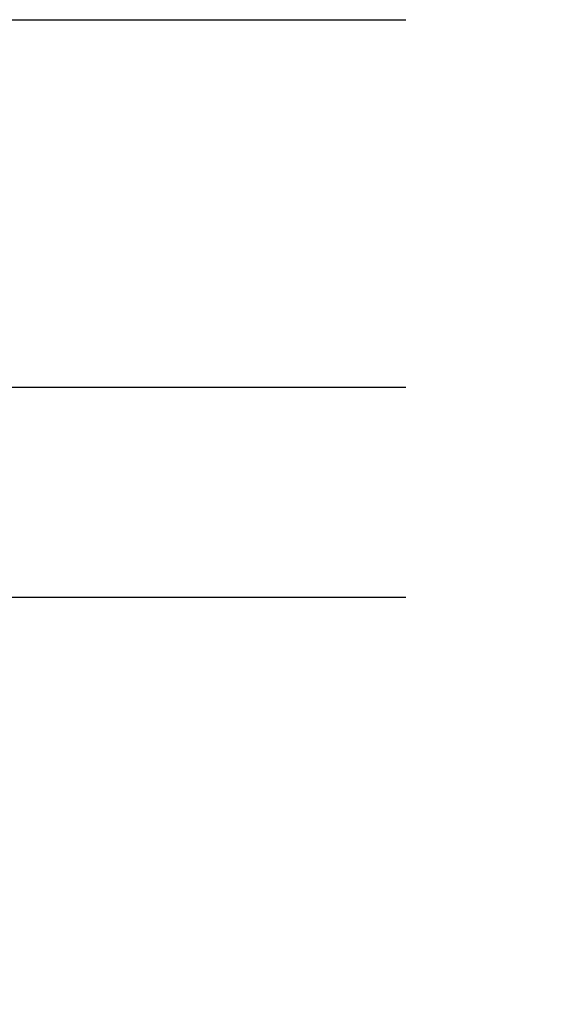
# Model space of a CAD drawing. Header units: metres. Extents: x 63115 to 703450, y -261936 to -53969.
# Tile 246 of 256: x 167448 to 167965, y -127948 to -127011. Entities that reach past the tile are written whole.
import ezdxf

# ---------------------------------------------------------------- set-up
doc = ezdxf.new("R2010")
doc.units = ezdxf.units.M
doc.linetypes.add('DASHDOT2', pattern=[12.7, 6.35, -3.175, 0, -3.175])
doc.layers.add('_01-STRAMIENEN', color=253, linetype='DASHDOT2')
doc.layers.add('_03-PROJECTION', color=1, linetype='Continuous')
doc.layers.add('_01Hulplijnen', color=6, linetype='Continuous', plot=False)

# ---------------------------------------------------------------- blocks, each defined once
blk = doc.blocks.new('*U396')
at = {"layer": '_01-STRAMIENEN'}
for points in [[(-7899.78, 3400), (6883.22, 3400)], [(-7899.78, 3050), (6883.22, 3050)], [(-7899.78, 2850), (6883.22, 2850)]]:
    blk.add_lwpolyline(points, dxfattribs=at)
at = {"layer": '_01Hulplijnen'}
for points in [[(-7899.78, 3400), (6883.22, 3400)], [(-7899.78, 3050), (6883.22, 3050)], [(-7899.78, 2850), (6883.22, 2850)]]:
    blk.add_lwpolyline(points, dxfattribs=at)

msp = doc.modelspace()

# ---------------------------------------------------------------- linework, layer by layer
at = {"layer": '_03-PROJECTION'}
msp.add_ellipse((160931.8, -130410.61), major_axis=(-6500, 0), ratio=0.638462, start_param=5.35272, end_param=10.194284, dxfattribs=at)

# ---------------------------------------------------------------- block references
msp.add_blockref('*U396', (160931.8, -130410.61), dxfattribs=at)

doc.saveas('drawing.dxf')
